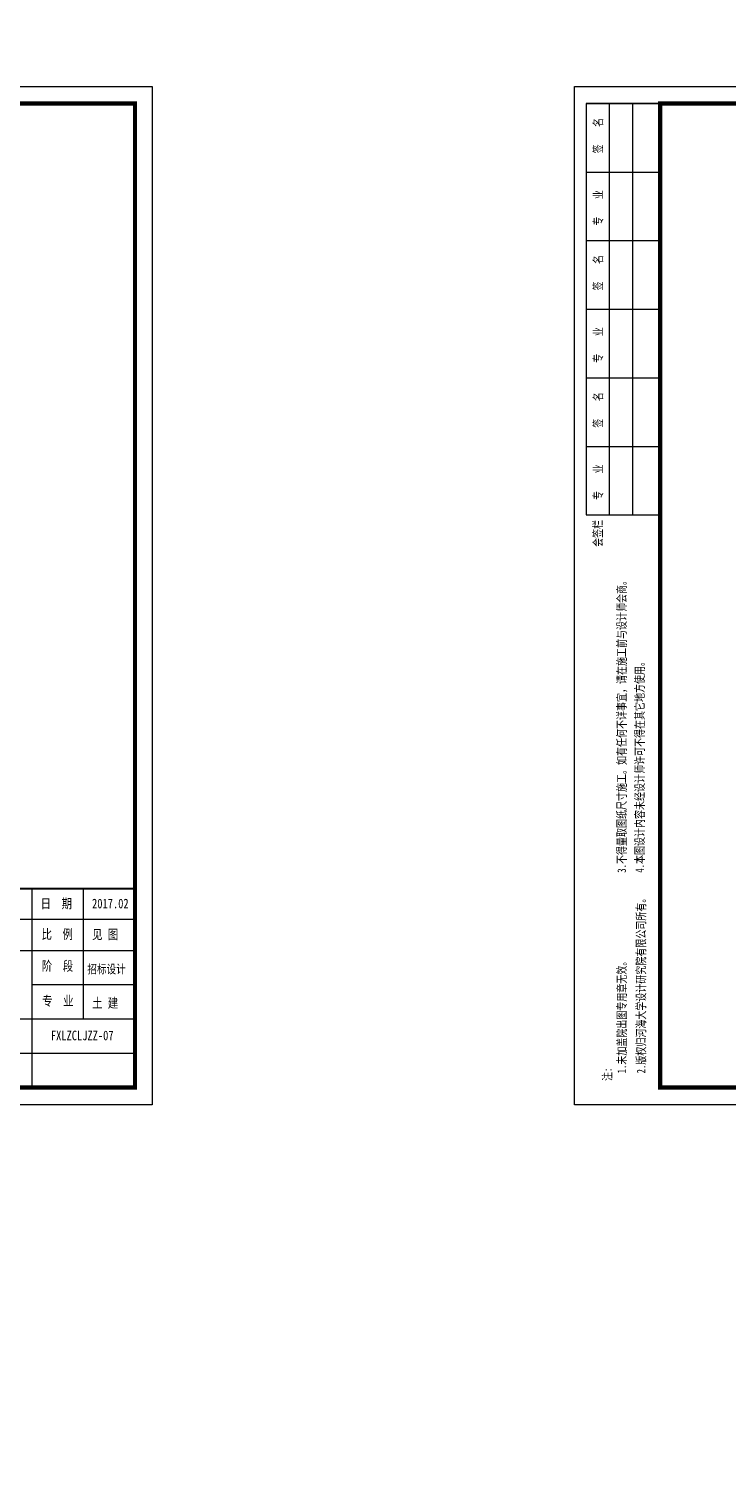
# Model space of a CAD drawing. Extents: x -13074 to 1448651, y 3648755 to 8081248.
# Tile 94 of 173: x 560574 to 560778, y 3858375 to 3858799. Entities that reach past the tile are written whole.
import ezdxf

# ---------------------------------------------------------------- set-up
doc = ezdxf.new("R2010")
doc.units = 0
doc.header["$PDMODE"] = 32
doc.header["$PDSIZE"] = 0.2
doc.layers.get('0').update_dxf_attribs({"linetype": 'CONTINUOUS'})
doc.layers.get('Defpoints').update_dxf_attribs({"linetype": 'CONTINUOUS'})
doc.layers.add('DIM', color=3, linetype='CONTINUOUS')
doc.layers.add('PUB_DIM', color=3, linetype='CONTINUOUS')
doc.layers.add('SHEET', color=1, linetype='CONTINUOUS', lineweight=15)
doc.styles.add('FHZ', font='FangSong_GB2312.ttf', dxfattribs={"width": 0.707, "height": 300})
doc.styles.add('TSSD_Dimension', font='tssdeng.shx', dxfattribs={"width": 0.7, "bigfont": '1hztxt.shx'})
doc.dimstyles.new('TSSD_100_100', dxfattribs={"dimtxt": 300, "dimasz": 100, "dimexe": 100, "dimexo": 250, "dimgap": 100, "dimtad": 1, "dimdec": 0, "dimzin": 0, "dimdsep": 46, "dimtxsty": 'TSSD_Dimension', "dimblk": 'ARCHTICK', "dimcen": 0, "dimdle": 100, "dimclrt": 7, "dimadec": 0, "dimazin": 0, "dimtfac": 1, "dimtdec": 0, "dimtix": 1, "dimtmove": 2, "dimatfit": 3, "dimfxl": 1, "dimtolj": 1, "dimtzin": 0, "dimarcsym": 0})

# ---------------------------------------------------------------- blocks, each defined once
blk = doc.blocks.new('_ARCHTICK')
at = {"color": 0, "linetype": 'ByBlock', "const_width": 0.15}
blk.add_lwpolyline([(-0.5, -0.5), (0.5, 0.5)], dxfattribs=at)
blk = doc.blocks.new('*D1656')
at = {"layer": 'Defpoints', "color": 0, "lineweight": 13}
for p in [(795706, 267581), (795134, 265865), (795134, 265865), (795535, 266220), (795733, 266164)]:
    blk.add_point(p, dxfattribs=at)
at = {"layer": 'PUB_DIM', "color": 0, "lineweight": -2}
blk.add_arc((795134, 265865), 536, 26.5651, 71.5651, dxfattribs=at)
at = {"layer": 'PUB_DIM', "color": 0, "lineweight": -2, "xscale": 100, "yscale": 100, "zscale": 100}
for p, rotation in [((795303, 266373), 161.5650511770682), ((795614, 266104), 296.5650511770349)]:
    blk.add_blockref('_ARCHTICK', p, dxfattribs=dict(at, rotation=rotation))
blk = doc.blocks.new('123')
at = {"layer": 'PUB_DIM', "color": 7}
dim = blk.add_angular_dim_2l(base=(795535.2, 266220.4), line1=((795732.5, 266163.8), (795133.8, 265864.5)), line2=((795133.8, 265864.5), (795706, 267580.9)), text=' ', dimstyle='TSSD_100_100', dxfattribs=at)
dim.commit()
dim.dimension.update_dxf_attribs({"geometry": '*D1656', "text_midpoint": (426562.1, 722353.3)})

msp = doc.modelspace()

# ---------------------------------------------------------------- linework, layer by layer
at = {"layer": 'SHEET', "color": 7}
for p, q in [((560758.29, 3858777.489), (560736.69, 3858777.489)), ((560736.69, 3858777.489), (560758.29, 3858777.489)), ((560736.69, 3858777.489), (560736.69, 3858657.489)), ((560743.44, 3858777.489), (560743.44, 3858657.489)), ((560750.19, 3858777.489), (560750.19, 3858657.489)), ((560736.69, 3858757.489), (560758.29, 3858757.489)), ((560736.69, 3858737.489), (560758.29, 3858737.489)), ((560736.69, 3858737.489), (560758.29, 3858737.489)), ((560736.69, 3858737.489), (560758.29, 3858737.489)), ((560736.69, 3858717.489), (560758.29, 3858717.489)), ((560736.69, 3858697.489), (560758.29, 3858697.489)), ((560736.69, 3858697.489), (560758.29, 3858697.489)), ((560736.69, 3858677.489), (560758.29, 3858677.489)), ((560736.69, 3858657.489), (560758.29, 3858657.489)), ((560575.179, 3858530.489), (560575.179, 3858548.489)), ((560590.179, 3858510.489), (560590.179, 3858548.489)), ((560605.179, 3858539.489), (560530.179, 3858539.489)), ((560425.18, 3858530.489), (560605.179, 3858530.489)), ((560575.179, 3858490.489), (560575.179, 3858530.489)), ((560575.179, 3858510.489), (560575.179, 3858530.489)), ((560575.179, 3858520.489), (560605.179, 3858520.489)), ((560425.18, 3858510.489), (560605.179, 3858510.489)), ((560605.179, 3858490.489), (560605.179, 3858510.489)), ((560425.18, 3858500.489), (560605.179, 3858500.489))]:
    msp.add_line(p, q, dxfattribs=at)
for points in [[(560610.179, 3858485.489), (560190.18, 3858485.489), (560190.18, 3858782.489), (560610.179, 3858782.489)], [(561153.29, 3858485.489), (560733.29, 3858485.489), (560733.29, 3858782.489), (561153.29, 3858782.489)]]:
    msp.add_lwpolyline(points, close=True, dxfattribs=at)
at = {"layer": 'SHEET', "color": 7, "const_width": 1.2}
for points in [[(560215.18, 3858777.489), (560605.179, 3858777.489), (560605.179, 3858490.489), (560215.18, 3858490.489)], [(560758.29, 3858777.489), (561148.29, 3858777.489), (561148.29, 3858490.489), (560758.29, 3858490.489)]]:
    msp.add_lwpolyline(points, close=True, dxfattribs=at)
at = {"layer": 'SHEET', "color": 7, "const_width": 0.5}
msp.add_lwpolyline([(560425.18, 3858548.489), (560605.179, 3858548.489)], dxfattribs=at)

# ---------------------------------------------------------------- block references
at = {"linetype": 'Continuous', "lineweight": 13, "xscale": 0.01000000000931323, "yscale": 0.009999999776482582, "zscale": 0.01}
msp.add_blockref('123', (552983.124, 3855442.078), dxfattribs=at)

# ---------------------------------------------------------------- texts
at = {"layer": 'DIM', "color": 7, "style": 'FHZ', "width": 0.75}
for s, p in [('签    名', (560741.464, 3858762.937)), ('专    业', (560741.464, 3858741.874)), ('签    名', (560741.464, 3858722.937)), ('专    业', (560741.464, 3858701.874)), ('签    名', (560741.464, 3858682.937)), ('专    业', (560741.464, 3858661.874)), ('会签栏', (560741.392, 3858648.168)), ('3.不得量取图纸尺寸施工。如有任何不详事宜，请在施工前与设计师会商。', (560748.324, 3858553.136)), ('4.本图设计内容未经设计师许可不得在其它地方使用。', (560753.583, 3858553.136)), ('2.版权归河海大学设计研究院有限公司所有。', (560753.982, 3858494.602)), ('1.未加盖院出图专用章无效。', (560748.366, 3858494.602)), ('注:', (560744.172, 3858492.409))]:
    msp.add_text(s, height=2.5, rotation=90, dxfattribs=at).set_placement(p)
at = {"layer": 'SHEET', "color": 7, "style": 'FHZ', "width": 0.8}
for s, height, p in [('日  期', 2.8, (560577.637, 3858542.759)), ('2017.02', 2.8, (560592.637, 3858542.759)), ('比  例', 2.8, (560577.9, 3858533.816)), ('见 图', 2.8, (560592.637, 3858533.759)), ('阶  段', 2.8, (560577.968, 3858524.546)), ('招标设计', 2.5, (560591.271, 3858523.759)), ('专  业', 2.8, (560578.091, 3858514.37)), ('土 建', 2.8, (560592.637, 3858513.759)), ('FXLZCLJZZ-07', 2.8, (560580.63, 3858504.28))]:
    msp.add_text(s, height=height, dxfattribs=at).set_placement(p)

doc.saveas('drawing.dxf')
